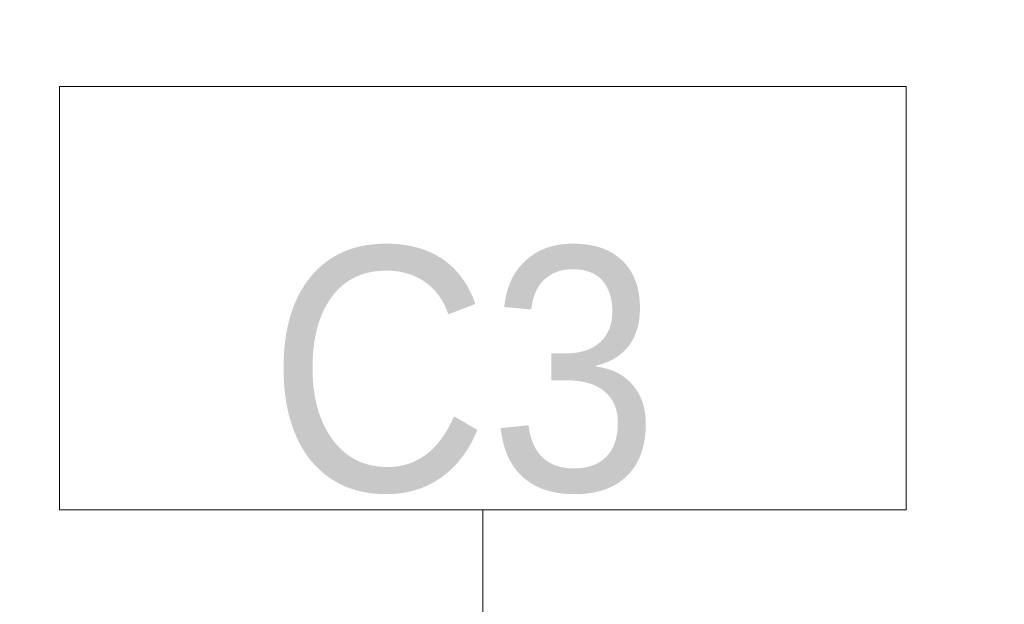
# Model space of a CAD drawing. Header units: centimetres. Extents: x -1631 to 1829, y -257 to 3158.
# Tile 60 of 129: x 299 to 392, y 1073 to 1128. Entities that reach past the tile are written whole.
import ezdxf

# ---------------------------------------------------------------- set-up
doc = ezdxf.new("R2010")
doc.units = ezdxf.units.CM
doc.linetypes.add('Dash', pattern=[60, 30, -30])
doc.layers.add('A-DETL', color=90, linetype='Continuous', lineweight=9)
doc.layers.add('A-WALL-IDEN', color=211, linetype='Continuous', lineweight=13)
doc.styles.add('Arial_12', font='arial.ttf', dxfattribs={"width": 0.9, "height": 23})

# ---------------------------------------------------------------- blocks, each defined once
blk = doc.blocks.new('ET sciana_AT7 - 10mm-2270614-6_piętro IV __13_80 m_ - stan projektowany')
at = {"layer": 'A-WALL-IDEN'}
for p, q in [((-0.4, 0.196875), (0.4, 0.196875)), ((-0.4, -0.203125), (-0.4, 0.196875)), ((0.4, 0.196875), (0.4, -0.203125)), ((-0.4, -0.203125), (0.4, -0.203125))]:
    blk.add_line(p, q, dxfattribs=at)

msp = doc.modelspace()

# ---------------------------------------------------------------- linework, layer by layer
at = {"layer": 'A-DETL', "linetype": 'Dash', "lineweight": 25}
msp.add_open_spline([(-555.623, 1472.575), (-478.908, 1472.575), (-450.623, 1472.575), (-439.123, 1472.575), (-439.123, 1461.075), (-439.123, 1432.79), (-439.123, 1329.11), (-439.123, 1326.281), (-439.123, 1289.326), (-402.167, 1289.326), (-399.339, 1289.326), (54.377, 1289.326), (347.204, 1289.326), (391.666, 1289.326), (413.877, 1267.114), (413.877, 1211.148), (413.877, 1019.9)], degree=3, knots=[0, 0, 0, 0, 1.274059, 1.834911, 2.395763, 3.964714, 5.438832, 7.007784, 7.847024, 8.686264, 14.083246, 22.278473, 30.929004, 34.961158, 36.402966, 39.45005, 39.45005, 39.45005, 39.45005], dxfattribs=at)
at = {"layer": 'A-WALL-IDEN'}
msp.add_line((342.927, 1013.376), (342.927, 1082.111), dxfattribs=at)

# ---------------------------------------------------------------- block references
at = {"layer": 'A-WALL-IDEN', "xscale": 99.99999999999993, "yscale": 99.99999999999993, "zscale": 99.99999999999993}
msp.add_blockref('ET sciana_AT7 - 10mm-2270614-6_piętro IV __13_80 m_ - stan projektowany', (342.927, 1102.423), dxfattribs=at)

# ---------------------------------------------------------------- texts
at = {"layer": 'A-WALL-IDEN', "insert": (341.116, 1095.265), "char_height": 23, "width": 37.53, "attachment_point": 5, "line_spacing_factor": 0.936439, "style": 'Arial_12'}
msp.add_mtext('\\pxqc,t4.96957,9.93913,14.9087,19.87826,24.84783,29.81739,34.78696,39.75652,44.72609,49.69565,54.66522,59.63478,64.60435,69.57391,74.54348,79.51304,84.48261,89.45217,94.42174,99.3913,104.36087,109.33043,114.3,119.26957,124.23913,129.2087,134.17826,139.14783,144.11739,149.08696,154.05652,159.02609;{C3}', dxfattribs=at)

doc.saveas('drawing.dxf')
